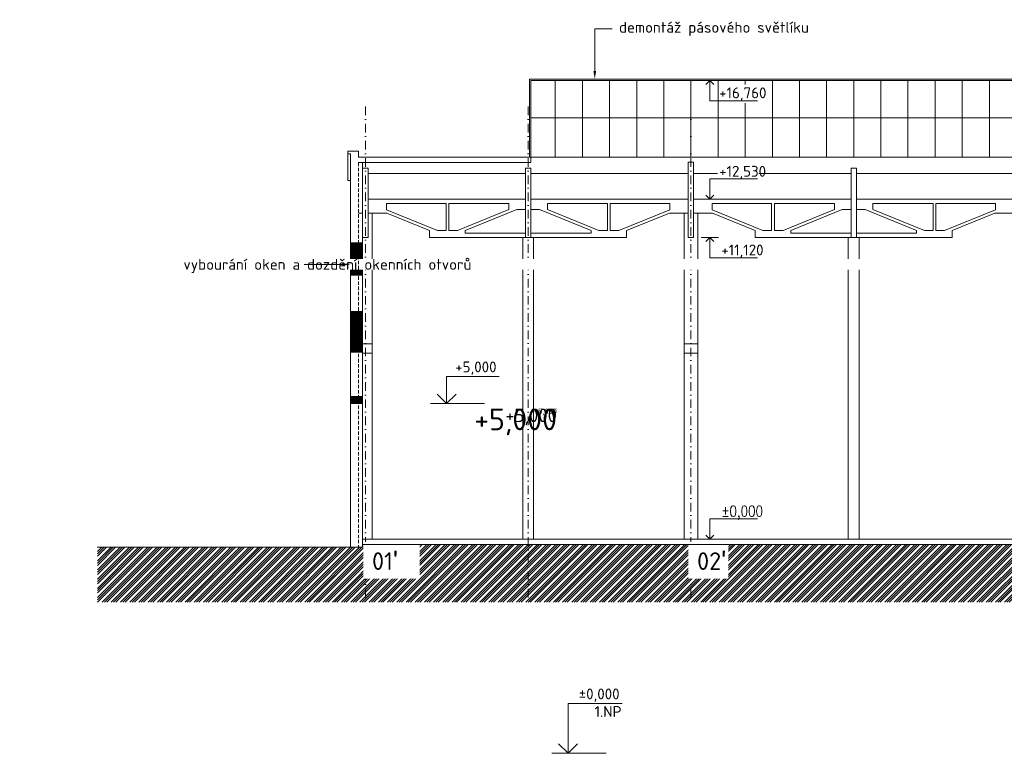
# Model space of a CAD drawing. Header units: millimetres. Extents: x -725694 to 4766210, y -2984614 to 2187451.
# Tile 105 of 256: x 293259 to 329550, y -52530 to -25485. Entities that reach past the tile are written whole.
import ezdxf
from ezdxf import colors
from ezdxf.entities.mleader import LeaderData, LeaderLine
from ezdxf.enums import TextEntityAlignment as Align
from ezdxf.math import Vec2, Vec3

# ---------------------------------------------------------------- set-up
doc = ezdxf.new("R2010")
doc.units = ezdxf.units.MM
for name, pattern in [('CENTERX2', [101.6, 63.5, -12.7, 12.7, -12.7]), ('DASHDOT', [25.4, 12.7, -6.35, 0, -6.35]), ('DASHED', [19.05, 12.7, -6.35]), ('DIVIDE', [31.75, 12.7, -6.35, 0, -6.35, 0, -6.35])]:
    doc.linetypes.add(name, pattern=pattern)
for name, color, linetype in [('0 @ 1', 7, 'Continuous'), ('0 @ 10', 7, 'Continuous'), ('0 @ 100', 7, 'Continuous'), ('0 @ 200', 7, 'Continuous'), ('0 @ 250 (1)', 7, 'Continuous'), ('0 @ 250 (2)', 7, 'Continuous'), ('0 @ 400', 7, 'Continuous')]:
    doc.layers.add(name, color=color, linetype=linetype)
for name, color, linetype, lineweight in [('A99_N_kce-pohl', 7, 'Continuous', 9), ('A99_N_koty-vysk', 7, 'Continuous', 9), ('A99_N_leg-text @ 200', 7, 'Continuous', 9), ('A99_N_sraf @ 200', 7, 'Continuous', 0), ('A99_N_txt-popis-200', 7, 'Continuous', 5), ('A99_N_txt-popis-50 @ 200', 7, 'Continuous', 9), ('A99_S_kce-demolice', 7, 'Continuous', 20), ('A99_S_kce-pohl', 7, 'Continuous', 5), ('A99_S_kce-rez-sil', 7, 'Continuous', 15), ('A99_S_kce-rez-ten', 7, 'Continuous', 9), ('A99_S_koty-200-vysk', 7, 'Continuous', 9), ('A99_S_osy', 7, 'CENTERX2', 5), ('PBS - odstupy', 1, 'DIVIDE', 30)]:
    doc.layers.add(name, color=color, linetype=linetype, lineweight=lineweight)
doc.styles.add('A99_kota', font='isocpeur.ttf', dxfattribs={"height": 2})
doc.styles.add('A99_popis', font='isocpeur.ttf')
doc.styles.add('ad_popis 100', font='isocpeur.ttf', dxfattribs={"height": 200})
doc.styles.add('S_T_Y_L', font='romans.shx', dxfattribs={"width": 0.8})
pattern_1 = [(45, (0, 0), (-42.426407, 42.426407), []), (45, (28.284, 0), (-42.426407, 42.426407), []), (135, (48.024, 5.6), (-42.426407, -42.426407), [40, -20]), (135, (62.166, 19.74), (-42.426407, -42.426407), [40, -20])]

# ---------------------------------------------------------------- blocks, each defined once
blk = doc.blocks.new('*U112')
at = {"color": 0, "linetype": 'ByBlock', "lineweight": -2}
blk.add_line((-3, 0), (7, 0), dxfattribs=at)
for points in [[(0, 0), (0, 9.2), (0, 9.2), (10, 9.2)], [(-1.75, 1.75), (0, 0), (1.75, 1.75)]]:
    blk.add_lwpolyline(points, dxfattribs=at)
at = {"color": 0, "linetype": 'ByBlock', "lineweight": -2, "style": 'A99_kota'}
for tag, p in [('VYSKA', (9.5, 11.95)), ('POPIS', (9.5, 8.7))]:
    blk.add_attdef(tag, text='', height=2, dxfattribs=at).set_placement(p, align=Align.TOP_RIGHT)
blk = doc.blocks.new('*U124')
at = {"color": 0, "linetype": 'ByBlock', "lineweight": -2}
blk.add_line((-3, 0), (7, 0), dxfattribs=at)
for points in [[(0, 0), (0, 5), (0, 5), (9.7, 5)], [(-1.75, 1.75), (0, 0), (1.75, 1.75)]]:
    blk.add_lwpolyline(points, dxfattribs=at)
at = {"color": 0, "linetype": 'ByBlock', "lineweight": -2, "style": 'A99_kota'}
for tag, p in [('VYSKA', (9.2, 7.75)), ('POPIS', (9.2, 4.5))]:
    blk.add_attdef(tag, text='', height=2, dxfattribs=at).set_placement(p, align=Align.TOP_RIGHT)
blk = doc.blocks.new('*U6432')
at = {"layer": 'A99_S_koty-200-vysk'}
ref = blk.add_blockref('*U124', (308995, -39635), dxfattribs=dict(at, xscale=200, yscale=200, zscale=200))
ref.add_attrib('VYSKA', '+5,000', dxfattribs={"layer": '0 @ 200', "color": 0, "linetype": 'ByBlock', "lineweight": -2, "height": 400, "style": 'A99_kota'}).set_placement((310835, -38085), align=Align.TOP_RIGHT)
ref = blk.add_blockref('*U124', (308995, -39635), dxfattribs=dict(at, xscale=200, yscale=200, zscale=200))
ref.add_attrib('VYSKA', '+5,000', dxfattribs={"layer": '0 @ 100', "color": 0, "linetype": 'ByBlock', "lineweight": -2, "height": 200, "style": 'A99_kota'}).set_placement((313060, -39820), align=Align.TOP_RIGHT)
ref = blk.add_blockref('*U124', (308995, -39635), dxfattribs=dict(at, xscale=200, yscale=200, zscale=200))
ref.add_attrib('VYSKA', '+5,000', dxfattribs={"layer": '0 @ 1', "color": 0, "linetype": 'ByBlock', "lineweight": -2, "height": 2, "style": 'A99_kota'}).set_placement((313060, -39820), align=Align.TOP_RIGHT)
ref = blk.add_blockref('*U124', (308995, -39635), dxfattribs=dict(at, xscale=200, yscale=200, zscale=200))
ref.add_attrib('VYSKA', '+5,000', dxfattribs={"layer": '0 @ 400', "color": 0, "linetype": 'ByBlock', "lineweight": -2, "height": 800, "style": 'A99_kota'}).set_placement((313060, -39820), align=Align.TOP_RIGHT)
ref = blk.add_blockref('*U124', (308995, -39635), dxfattribs=dict(at, xscale=200, yscale=200, zscale=200))
ref.add_attrib('VYSKA', '+5,000', dxfattribs={"layer": '0 @ 10', "color": 0, "linetype": 'ByBlock', "lineweight": -2, "height": 20, "style": 'A99_kota'}).set_placement((313060, -39820), align=Align.TOP_RIGHT)
ref = blk.add_blockref('*U124', (308995, -39635), dxfattribs=dict(at, xscale=200, yscale=200, zscale=200))
ref.add_attrib('VYSKA', '+5,000', dxfattribs={"layer": '0 @ 250 (1)', "color": 0, "linetype": 'ByBlock', "lineweight": -2, "height": 500, "style": 'A99_kota'}).set_placement((313060, -39820), align=Align.TOP_RIGHT)
ref = blk.add_blockref('*U124', (308995, -39635), dxfattribs=dict(at, xscale=200, yscale=200, zscale=200))
ref.add_attrib('VYSKA', '+5,000', dxfattribs={"layer": '0 @ 250 (2)', "color": 0, "linetype": 'ByBlock', "lineweight": -2, "height": 500, "style": 'A99_kota'}).set_placement((313060, -39820), align=Align.TOP_RIGHT)

msp = doc.modelspace()

# ---------------------------------------------------------------- hatches: boundary and pattern name
at = {"layer": 'A99_N_sraf @ 200', "linetype": 'Continuous', "lineweight": 0, "transparency": 33554585}
h = msp.add_hatch(dxfattribs=at)
h.set_pattern_fill('ZDIVO-PLYNOSILIK', color=30, scale=0.1)
h.set_pattern_definition(pattern_1)
h.paths.add_polyline_path([(305450, -33705), (305900, -33705), (305900, -34905), (305450, -34905)])
h = msp.add_hatch(dxfattribs=at)
h.set_pattern_fill('ZDIVO-PLYNOSILIK', color=30, scale=0.1)
h.set_pattern_definition(pattern_1)
h.paths.add_polyline_path([(305450, -36245), (305900, -36245), (305900, -37745), (305450, -37745)])
h = msp.add_hatch(dxfattribs=at)
h.set_pattern_fill('ZDIVO-PLYNOSILIK', color=30, scale=0.1)
h.set_pattern_definition(pattern_1)
h.paths.add_polyline_path([(305450, -39375), (305900, -39375), (305900, -39630), (305450, -39630)])
at = {"layer": 'A99_N_sraf @ 200', "linetype": 'Continuous', "lineweight": 0}
h = msp.add_hatch(dxfattribs=at)
h.set_pattern_fill('ZEM_PUVODNI', color=256, scale=0.3, angle=90)
h.set_pattern_definition([(225, (-708875, 174330), (169.705627, -169.705627), []), (225, (-708959.85, 174330), (169.705627, -169.705627), []), (225, (-709044.7, 174330), (169.705627, -169.705627), [])])
h.paths.add_polyline_path([(296130, -44935), (296130, -46960), (455467.5, -46960), (455467.5, -45055), (451100, -45055), (451100, -44835), (305900, -44835), (305900, -44935), (305450, -44935)])

# ---------------------------------------------------------------- linework, layer by layer
at = {"layer": 'A99_N_kce-pohl', "color": 1, "linetype": 'DASHDOT', "lineweight": 5, "ltscale": 25}
msp.add_line((312000, -28685), (312000, -47075), dxfattribs=at)
at = {"layer": 'A99_S_kce-demolice'}
for p, q in [((444500, -27672.6), (312050, -27672.6)), ((312050, -30554), (312050, -27672.6)), ((444450, -27722.6), (312100, -27722.6)), ((312100, -30554), (312100, -27722.6)), ((313000, -30554), (313000, -27722.6)), ((314000, -30554), (314000, -27722.6)), ((315000, -30554), (315000, -27722.6)), ((316000, -30554), (316000, -27722.6)), ((317000, -30554), (317000, -27722.6)), ((318000, -30554), (318000, -27722.6)), ((319000, -30554), (319000, -27722.6)), ((320000, -27869.5), (320000, -27722.6)), ((321000, -30554), (321000, -27722.6)), ((322000, -30554), (322000, -27722.6)), ((323000, -30554), (323000, -27722.6)), ((324000, -30554), (324000, -27722.6)), ((325000, -30554), (325000, -27722.6)), ((326000, -30554), (326000, -27722.6)), ((327000, -30554), (327000, -27722.6)), ((328000, -30554), (328000, -27722.6)), ((329000, -30554), (329000, -27722.6)), ((320000, -30554), (320000, -28556.4)), ((312100, -29102), (444450, -29102))]:
    msp.add_line(p, q, dxfattribs=at)
at = {"layer": 'A99_S_kce-pohl'}
for p, q in [((305350, -30434.3), (305350, -31408.6)), ((312100, -30754.5), (312100, -30554)), ((312100, -30554), (444450, -30554)), ((317900, -33515), (317900, -30735)), ((318100, -30735), (317900, -30735)), ((317900, -33515), (317900, -30735)), ((318100, -30735), (317900, -30735)), ((318100, -33515), (318100, -30735)), ((318100, -33515), (318100, -30735)), ((305900, -33515), (305900, -30955)), ((305900, -33515), (305900, -30955)), ((306100, -30955), (305900, -30955)), ((306100, -33515), (306100, -30955)), ((306100, -33515), (306100, -30955)), ((311900, -31150.5), (306100, -31150.5)), ((311900, -33515), (311900, -30955)), ((312100, -30955), (311900, -30955)), ((312100, -33515), (312100, -30955)), ((317900, -31150.5), (312100, -31150.5)), ((318973.6, -31150.5), (318100, -31150.5)), ((323900, -31150.5), (320499.9, -31150.5)), ((323900, -33515), (323900, -30955)), ((324100, -30955), (323900, -30955)), ((324100, -33515), (324100, -30955)), ((329900, -31150.5), (324100, -31150.5)), ((305350, -31408.6), (305450, -31408.6)), ((311900, -32105), (306100, -32105)), ((308975, -32265.9), (306776.8, -32265.9)), ((306776.8, -32488.9), (306776.8, -32265.9)), ((308975, -33253.1), (308975, -32265.9)), ((311292.7, -32265.9), (309075, -32265.9)), ((309075, -33253.1), (309075, -32265.9)), ((311292.7, -32480.9), (311292.7, -32265.9)), ((317900, -32105), (312100, -32105)), ((314925, -32265.9), (312707.3, -32265.9)), ((312707.3, -32480.9), (312707.3, -32265.9)), ((314925, -33253.1), (314925, -32265.9)), ((317223.2, -32265.9), (315025, -32265.9)), ((315025, -33253.1), (315025, -32265.9)), ((317223.2, -32488.9), (317223.2, -32265.9)), ((323900, -32105), (318100, -32105)), ((318776.8, -32488.9), (318776.8, -32265.9)), ((320975, -33253.1), (320975, -32265.9)), ((323292.7, -32265.9), (321075, -32265.9)), ((321075, -33253.1), (321075, -32265.9)), ((323292.7, -32480.9), (323292.7, -32265.9)), ((329900, -32105), (324100, -32105)), ((326925, -32265.9), (324707.3, -32265.9)), ((324707.3, -32480.9), (324707.3, -32265.9)), ((326925, -33253.1), (326925, -32265.9)), ((329223.2, -32265.9), (327025, -32265.9)), ((327025, -33253.1), (327025, -32265.9)), ((329223.2, -32488.9), (329223.2, -32265.9)), ((305900, -32611.9), (305750, -32611.9)), ((306250, -32611.9), (306100, -32611.9)), ((306100, -32611.9), (306794.8, -32611.9)), ((306250, -44635), (306250, -32611.9)), ((306250, -44635), (306250, -32611.9)), ((308653.5, -33253.1), (306776.8, -32488.9)), ((308369.5, -33253.1), (306794.8, -32611.9)), ((309396.5, -33253.1), (311292.7, -32480.9)), ((309680.5, -33253.1), (311576.7, -32480.9)), ((311576.7, -32480.9), (311900, -32480.9)), ((312423.3, -32480.9), (312100, -32480.9)), ((314319.5, -33253.1), (312423.3, -32480.9)), ((314603.5, -33253.1), (312707.3, -32480.9)), ((315346.5, -33253.1), (317223.2, -32488.9)), ((315630.5, -33253.1), (317205.2, -32611.9)), ((317750, -32611.9), (317205.2, -32611.9)), ((317750, -44635), (317750, -32611.9)), ((317750, -44635), (317750, -32611.9)), ((317900, -32611.9), (317750, -32611.9)), ((318100, -32611.9), (318794.8, -32611.9)), ((318250, -44635), (318250, -32611.9)), ((320653.5, -33253.1), (318776.8, -32488.9)), ((320369.5, -33253.1), (318794.8, -32611.9)), ((321396.5, -33253.1), (323292.7, -32480.9)), ((321680.5, -33253.1), (323576.7, -32480.9)), ((323576.7, -32480.9), (323900, -32480.9)), ((324423.3, -32480.9), (324100, -32480.9)), ((326319.5, -33253.1), (324423.3, -32480.9)), ((326603.5, -33253.1), (324707.3, -32480.9)), ((327346.5, -33253.1), (329223.2, -32488.9)), ((327630.5, -33253.1), (329205.2, -32611.9)), ((329900, -32611.9), (329205.2, -32611.9)), ((308369.5, -33515), (308369.5, -33253.1)), ((308653.5, -33253.1), (308975, -33253.1)), ((309075, -33253.1), (309396.5, -33253.1)), ((309680.5, -33253.1), (309680.5, -33354.1)), ((311900, -33354.1), (309680.5, -33354.1)), ((314319.5, -33354.1), (312100, -33354.1)), ((314319.5, -33253.1), (314319.5, -33354.1)), ((314925, -33253.1), (314603.5, -33253.1)), ((315346.5, -33253.1), (315025, -33253.1)), ((315630.5, -33515), (315630.5, -33253.1)), ((320369.5, -33515), (320369.5, -33253.1)), ((320653.5, -33253.1), (320975, -33253.1)), ((321075, -33253.1), (321396.5, -33253.1)), ((321680.5, -33253.1), (321680.5, -33354.1)), ((323900, -33354.1), (321680.5, -33354.1)), ((326319.5, -33354.1), (324100, -33354.1)), ((326319.5, -33253.1), (326319.5, -33354.1)), ((326925, -33253.1), (326603.5, -33253.1)), ((327346.5, -33253.1), (327025, -33253.1)), ((327630.5, -33515), (327630.5, -33253.1)), ((305900, -33515), (306100, -33515)), ((315630.5, -33515), (308369.5, -33515)), ((311800, -44635), (311800, -33515)), ((311900, -33515), (312100, -33515)), ((312200, -44635), (312200, -33515)), ((317900, -33515), (318100, -33515)), ((327630.5, -33515), (320369.5, -33515)), ((323800, -44635), (323800, -33515)), ((323900, -33515), (324100, -33515)), ((324200, -44635), (324200, -33515)), ((318250, -37435.4), (317750, -37435.4)), ((318250, -37435.4), (317750, -37435.4)), ((318250, -37775), (317750, -37775)), ((318250, -37775), (317750, -37775))]:
    msp.add_line(p, q, dxfattribs=at)
for points in [[(305900, -33705), (305450, -33705)], [(305900, -34905), (305450, -34905)], [(305900, -36245), (305450, -36245)], [(305900, -37745), (305450, -37745)], [(305900, -39375), (305450, -39375)], [(305900, -39635), (305450, -39635)]]:
    msp.add_lwpolyline(points, dxfattribs=at)
at = {"layer": 'A99_S_kce-rez-sil'}
for p, q in [((305350, -30434.3), (305350, -30334)), ((305350, -30334), (305750, -30334)), ((305450, -30434.3), (305350, -30434.3)), ((305450, -44935), (305450, -30434.3)), ((305750, -30554), (305750, -30334)), ((305750, -30554), (312100, -30554)), ((305750, -30754.5), (312100, -30754.5)), ((305900, -44635), (305900, -30754.5)), ((306250, -37435.4), (305900, -37435.4)), ((306250, -37435.4), (305900, -37435.4)), ((306250, -37775), (305900, -37775)), ((306250, -37775), (305900, -37775)), ((306250, -44635), (450800, -44635)), ((305450, -44935), (296115, -44935))]:
    msp.add_line(p, q, dxfattribs=at)
msp.add_lwpolyline([(306250, -44635), (305900, -44635)], dxfattribs=at)
at = {"layer": 'A99_S_koty-200-vysk'}
for p, q in [((318696.4, -27722.6), (318546.8, -27872.6)), ((318696.4, -27722.6), (318696.4, -28471.6)), ((318696.4, -27722.6), (318845.9, -27872.6)), ((318696.4, -28471.6), (320452.9, -28471.6)), ((318696.4, -32105), (318696.4, -31356)), ((318696.4, -31356), (320452.9, -31356)), ((318696.4, -32105), (318546.8, -31955.1)), ((318696.4, -32105), (318845.9, -31955.1)), ((320975, -32265.9), (318776.8, -32265.9)), ((318379.1, -33515), (319013.7, -33515)), ((318696.4, -33515), (318546.8, -33664.9)), ((318696.4, -33515), (318696.4, -34264)), ((318696.4, -33515), (318845.9, -33664.9)), ((318696.4, -34264), (320452.9, -34264)), ((318696.4, -44635), (318696.4, -43886)), ((318696.4, -43886), (320452.9, -43886)), ((318696.4, -44635), (318546.8, -44485.1)), ((318696.4, -44635), (318845.9, -44485.1))]:
    msp.add_line(p, q, dxfattribs=at)
at = {"layer": 'A99_S_osy', "linetype": 'DASHDOT', "lineweight": 5, "ltscale": 25}
for p, q in [((306000, -28685), (306000, -47075)), ((318000, -28685), (318000, -47075))]:
    msp.add_line(p, q, dxfattribs=at)

# ---------------------------------------------------------------- block references
at = {"layer": 'A99_N_koty-vysk'}
ref = msp.add_blockref('*U112', (313470, -52530), dxfattribs=dict(at, xscale=200, yscale=200, zscale=200))
ref.add_attrib('VYSKA', '±0,000', dxfattribs={"layer": '0', "color": 0, "linetype": 'ByBlock', "lineweight": -2, "height": 400, "style": 'A99_kota'}).set_placement((315369.9, -50140), align=Align.TOP_RIGHT)
ref.add_attrib('POPIS_001', '1.NP', (314449.9, -51190), dxfattribs={"layer": '0', "color": 0, "linetype": 'ByBlock', "lineweight": -2, "height": 400, "style": 'A99_kota'})
at = {"layer": 'PBS - odstupy', "color": 4, "linetype": 'Continuous', "lineweight": 0}
msp.add_blockref('*U6432', (0, 0), dxfattribs=at)

# ---------------------------------------------------------------- texts
at = {"layer": 'A99_S_koty-200-vysk', "style": 'A99_popis'}
for s, p in [('+16,760 ', (319040.7, -28381.9)), ('+12,530', (319040.7, -31273.4)), ('+11,120 ', (319119.1, -34174.3))]:
    msp.add_text(s, height=400, dxfattribs=at).set_placement(p)
at = {"layer": 'A99_S_koty-200-vysk', "style": 'S_T_Y_L', "width": 0.8}
msp.add_text('%%P0,000', height=400, dxfattribs=at).set_placement((319119.1, -43803.4))

# ---------------------------------------------------------------- next in the draw order: texts
at = {"layer": 'A99_N_txt-popis-200', "color": 1, "lineweight": 0, "char_height": 650, "attachment_point": 1, "style": 'ad_popis 100', "bg_fill": 2}
for s, width, insert in [("01{\\fArial|b0|i0|c238|p34;\\H1.08333x;'}", 1436.482, (306245, -45065)), ("02{\\fArial|b0|i0|c238|p34;\\H1.08333x;'}", 832.5, (318225, -45065))]:
    msp.add_mtext_dynamic_manual_height_columns(s, width=width, gutter_width=1000, heights=[0], dxfattribs=dict(at, insert=insert))

# ---------------------------------------------------------------- next in the draw order: leaders
at = {"layer": 'A99_N_txt-popis-50 @ 200', "lineweight": 9}
ml = msp.add_multileader_mtext('Standard', dxfattribs=at)
ml.set_content('\\A1;{\\C256;demontáž pásového světlíku}', color=1, style='A99_popis')
ml.set_leader_properties(color=256, linetype='ByLayer', lineweight=-1)
ml.build(insert=Vec2(0, 0))
ml.multileader.update_dxf_attribs({"dogleg_length": 1, "arrow_head_size": 300, "scale": 200})
ctx = ml.context
ctx.base_point, ctx.scale, ctx.char_height, ctx.arrow_head_size, ctx.landing_gap_size, ctx.plane_origin = Vec3(315100, -25825), 200, 400, 300, 250, Vec3(317905, -33611.2)
notes = []
notes.append((ctx, [(0, (1, 1, 0), (314455, -25825), (1, 0), 645, [(0, [(314455, -27672.6)], 0, [])])]))
ctx.mtext.insert, ctx.mtext.width, ctx.mtext.defined_height, ctx.mtext.flow_direction = Vec3(315350, -25565), 7477.425, 1693.3, 5
ctx.mtext.has_bg_fill, ctx.mtext.bg_color, ctx.mtext.bg_scale_factor, ctx.mtext.bg_transparency, ctx.mtext.use_window_bg_color = 1, -1073741824, 1, 0, 1
ml = msp.add_multileader_mtext('Standard', dxfattribs=at)
ml.set_content('\\A1;{\\C256;vybourání oken a dozdění okenních otvorů}', color=1, style='A99_popis')
ml.set_leader_properties(color=256, linetype='ByLayer', lineweight=-1)
ml.build(insert=Vec2(0, 0))
ml.multileader.update_dxf_attribs({"dogleg_length": 1, "arrow_head_size": 300, "scale": 200})
ctx = ml.context
ctx.base_point, ctx.scale, ctx.char_height, ctx.arrow_head_size, ctx.landing_gap_size, ctx.plane_origin = Vec3(299042.5, -34505.2), 200, 400, 300, 250, Vec3(301185, -45351)
notes.append((ctx, [(1, (1, 1, 0), (304327.5, -34505.2), (-1, 0), 585, [(0, [(305450, -34505)], 0, [])])]))
ctx.mtext.insert, ctx.mtext.width, ctx.mtext.defined_height, ctx.mtext.flow_direction = Vec3(299292.5, -34305.2), 4450, 1693.3, 5
ctx.mtext.has_bg_fill, ctx.mtext.bg_color, ctx.mtext.bg_scale_factor, ctx.mtext.bg_transparency, ctx.mtext.use_window_bg_color = 1, -1073741824, 1, 0, 1
for ctx, leaders in notes:
    for number, flags, end, landing, length, lines in leaders:
        leader = LeaderData()
        leader.index, (leader.has_last_leader_line, leader.has_dogleg_vector, leader.attachment_direction) = number, flags
        leader.last_leader_point, leader.dogleg_vector, leader.dogleg_length = Vec3(end), Vec3(landing), length
        for number, points, colour, breaks in lines:
            line = LeaderLine()
            line.index, line.vertices, line.color, line.breaks = number, Vec3.list(points), colors.encode_raw_color(colour), breaks
            leader.lines.append(line)
        ctx.leaders.append(leader)

# ---------------------------------------------------------------- next in the draw order: linework, layer by layer
at = {"layer": 'A99_S_kce-pohl'}
msp.add_line((305900, -44835), (450800, -44835), dxfattribs=at)
for points in [[(305900, -44635), (305900, -44935)], [(305450, -44935), (305900, -44935)]]:
    msp.add_lwpolyline(points, dxfattribs=at)
at = {"layer": 'A99_S_kce-rez-ten', "color": 7, "linetype": 'DASHED', "ltscale": 10}
msp.add_lwpolyline([(305750, -30754.5), (305750, -44935)], dxfattribs=at)

# ---------------------------------------------------------------- next in the draw order: texts
at = {"layer": 'A99_N_leg-text @ 200', "linetype": 'Continuous', "lineweight": 0, "insert": (162730, -32600), "char_height": 400, "attachment_point": 1, "style": 'A99_kota'}
msp.add_mtext_dynamic_manual_height_columns('\\A1;\\pi-1200,l1200,t1200,22800;^IPOZNÁMKA:\\P^INAVRŽENÉ STAVEBNÍ ÚPRAVY BYLY PROVEDENY NA ZÁKLADĚ  INVESTOREM PŘEDANÝCH ELEKTRONICKÝCH PODKLADŮ.\\P ^IPŘED PROVÁDĚNÍM STAVEBNÍCH ÚPRAV JE NUTNÉ VEŠKERÉ PRVKY PŘESNĚ ZAMĚŘIT, ZDALI JSOU V SOULADU S PROJEKTOVOU DOKUMENTACÍ A PROVÉST VIZUÁLNÍ KONTROLU.', width=19240, gutter_width=2000, heights=[0], dxfattribs=at)

doc.saveas('drawing.dxf')
